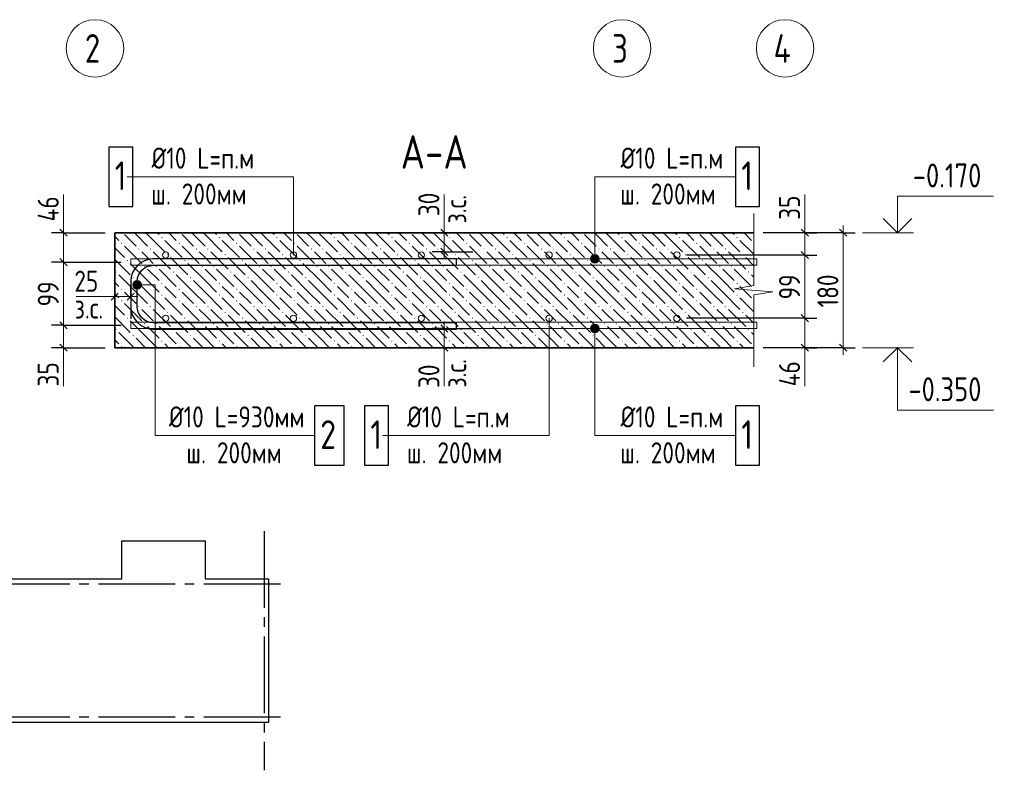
# Model space of a CAD drawing. Header units: millimetres. Extents: x 0 to 32559, y 0 to 42000.
# Tile 3 of 20: x 8339 to 18611, y 7100 to 14930. Entities that reach past the tile are written whole.
import ezdxf

# ---------------------------------------------------------------- set-up
doc = ezdxf.new("R2010")
doc.units = ezdxf.units.MM
doc.linetypes.add('______5', pattern=[1100, 800, -100, 100, -100])
for name, color, linetype, lineweight in [('Standard', 7, 'Continuous', 25), ('Обрамление П-обр. равн.', 7, 'Continuous', 25), ('Оси', 40, '______5', 18), ('Позиционная метка линия выноска', 7, 'Continuous', 13), ('Позиционная метка номер позиции', 7, 'Continuous', 13), ('Примечания', 7, 'Continuous', 25), ('Размерная выноска', 7, 'Continuous', 13), ('Фоновоя арматура Х1', 7, 'Continuous', 25)]:
    doc.layers.add(name, color=color, linetype=linetype, lineweight=lineweight)
doc.layers.add('ЖБ Перекрытие верхний уровень', color=7, linetype='Continuous', lineweight=25, true_color=0xe0e0ff)
doc.styles.add('GOST 2.304-81', font='txt')
doc.styles.add('ISOCPEUR', font='txt')

msp = doc.modelspace()

# ---------------------------------------------------------------- hatches: boundary and pattern name
at = {"layer": 'ЖБ Перекрытие верхний уровень', "linetype": 'Continuous', "lineweight": 18, "transparency": 33554687}
for points in [[(9816, 12658), (9823, 12664), (9829, 12658), (9823, 12651)], [(10416, 12658), (10423, 12664), (10429, 12658), (10423, 12651)], [(11016, 12658), (11023, 12664), (11029, 12658), (11023, 12651)], [(11616, 12658), (11623, 12664), (11629, 12658), (11623, 12651)], [(12216, 12658), (12223, 12664), (12229, 12658), (12223, 12651)], [(12816, 12658), (12823, 12664), (12829, 12658), (12823, 12651)], [(13416, 12658), (13423, 12664), (13429, 12658), (13423, 12651)], [(14016, 12658), (14023, 12664), (14029, 12658), (14023, 12651)], [(14616, 12658), (14623, 12664), (14629, 12658), (14623, 12651)], [(15216, 12658), (15223, 12664), (15229, 12658), (15223, 12651)], [(15816, 12658), (15823, 12664), (15829, 12658), (15823, 12651)], [(9396, 12598), (9403, 12604), (9409, 12598), (9403, 12591)], [(9576, 12538), (9583, 12544), (9589, 12538), (9583, 12531)], [(9696, 12538), (9703, 12544), (9709, 12538), (9703, 12531)], [(9996, 12598), (10003, 12604), (10009, 12598), (10003, 12591)], [(10176, 12538), (10183, 12544), (10189, 12538), (10183, 12531)], [(10296, 12538), (10303, 12544), (10309, 12538), (10303, 12531)], [(10596, 12598), (10603, 12604), (10609, 12598), (10603, 12591)], [(10776, 12538), (10783, 12544), (10789, 12538), (10783, 12531)], [(10896, 12538), (10903, 12544), (10909, 12538), (10903, 12531)], [(11196, 12598), (11203, 12604), (11209, 12598), (11203, 12591)], [(11376, 12538), (11383, 12544), (11389, 12538), (11383, 12531)], [(11496, 12538), (11503, 12544), (11509, 12538), (11503, 12531)], [(11796, 12598), (11803, 12604), (11809, 12598), (11803, 12591)], [(11976, 12538), (11983, 12544), (11989, 12538), (11983, 12531)], [(12096, 12538), (12103, 12544), (12109, 12538), (12103, 12531)], [(12396, 12598), (12403, 12604), (12409, 12598), (12403, 12591)], [(12576, 12538), (12583, 12544), (12589, 12538), (12583, 12531)], [(12696, 12538), (12703, 12544), (12709, 12538), (12703, 12531)], [(12996, 12598), (13003, 12604), (13009, 12598), (13003, 12591)], [(13176, 12538), (13183, 12544), (13189, 12538), (13183, 12531)], [(13296, 12538), (13303, 12544), (13309, 12538), (13303, 12531)], [(13596, 12598), (13603, 12604), (13609, 12598), (13603, 12591)], [(13776, 12538), (13783, 12544), (13789, 12538), (13783, 12531)], [(13896, 12538), (13903, 12544), (13909, 12538), (13903, 12531)], [(14196, 12598), (14203, 12604), (14209, 12598), (14203, 12591)], [(14376, 12538), (14383, 12544), (14389, 12538), (14383, 12531)], [(14496, 12538), (14503, 12544), (14509, 12538), (14503, 12531)], [(14796, 12598), (14803, 12604), (14809, 12598), (14803, 12591)], [(14976, 12538), (14983, 12544), (14989, 12538), (14983, 12531)], [(15096, 12538), (15103, 12544), (15109, 12538), (15103, 12531)], [(15396, 12598), (15403, 12604), (15409, 12598), (15403, 12591)], [(15576, 12538), (15583, 12544), (15589, 12538), (15583, 12531)], [(15696, 12538), (15703, 12544), (15709, 12538), (15703, 12531)], [(15996, 12598), (15997, 12598), (15997, 12597)], [(9876, 12478), (9883, 12484), (9889, 12478), (9883, 12471)], [(10476, 12478), (10483, 12484), (10489, 12478), (10483, 12471)], [(11076, 12478), (11083, 12484), (11089, 12478), (11083, 12471)], [(11676, 12478), (11683, 12484), (11689, 12478), (11683, 12471)], [(12276, 12478), (12283, 12484), (12289, 12478), (12283, 12471)], [(12876, 12478), (12883, 12484), (12889, 12478), (12883, 12471)], [(13476, 12478), (13483, 12484), (13489, 12478), (13483, 12471)], [(14076, 12478), (14083, 12484), (14089, 12478), (14083, 12471)], [(14676, 12478), (14683, 12484), (14689, 12478), (14683, 12471)], [(15276, 12478), (15283, 12484), (15289, 12478), (15283, 12471)], [(15876, 12478), (15883, 12484), (15889, 12478), (15883, 12471)], [(9456, 12418), (9463, 12424), (9469, 12418), (9463, 12411)], [(9636, 12358), (9643, 12364), (9649, 12358), (9643, 12351)], [(9756, 12358), (9763, 12364), (9769, 12358), (9763, 12351)], [(10056, 12418), (10063, 12424), (10069, 12418), (10063, 12411)], [(10236, 12358), (10243, 12364), (10249, 12358), (10243, 12351)], [(10356, 12358), (10363, 12364), (10369, 12358), (10363, 12351)], [(10656, 12418), (10663, 12424), (10669, 12418), (10663, 12411)], [(10836, 12358), (10843, 12364), (10849, 12358), (10843, 12351)], [(10956, 12358), (10963, 12364), (10969, 12358), (10963, 12351)], [(11256, 12418), (11263, 12424), (11269, 12418), (11263, 12411)], [(11436, 12358), (11443, 12364), (11449, 12358), (11443, 12351)], [(11556, 12358), (11563, 12364), (11569, 12358), (11563, 12351)], [(11856, 12418), (11863, 12424), (11869, 12418), (11863, 12411)], [(12036, 12358), (12043, 12364), (12049, 12358), (12043, 12351)], [(12156, 12358), (12163, 12364), (12169, 12358), (12163, 12351)], [(12456, 12418), (12463, 12424), (12469, 12418), (12463, 12411)], [(12636, 12358), (12643, 12364), (12649, 12358), (12643, 12351)], [(12756, 12358), (12763, 12364), (12769, 12358), (12763, 12351)], [(13056, 12418), (13063, 12424), (13069, 12418), (13063, 12411)], [(13236, 12358), (13243, 12364), (13249, 12358), (13243, 12351)], [(13356, 12358), (13363, 12364), (13369, 12358), (13363, 12351)], [(13656, 12418), (13663, 12424), (13669, 12418), (13663, 12411)], [(13836, 12358), (13843, 12364), (13849, 12358), (13843, 12351)], [(13956, 12358), (13963, 12364), (13969, 12358), (13963, 12351)], [(14256, 12418), (14263, 12424), (14269, 12418), (14263, 12411)], [(14436, 12358), (14443, 12364), (14449, 12358), (14443, 12351)], [(14556, 12358), (14563, 12364), (14569, 12358), (14563, 12351)], [(14856, 12418), (14863, 12424), (14869, 12418), (14863, 12411)], [(15036, 12358), (15043, 12364), (15049, 12358), (15043, 12351)], [(15156, 12358), (15163, 12364), (15169, 12358), (15163, 12351)], [(15456, 12418), (15463, 12424), (15469, 12418), (15463, 12411)], [(15636, 12358), (15643, 12364), (15649, 12358), (15643, 12351)], [(15756, 12358), (15763, 12364), (15769, 12358), (15763, 12351)], [(9336, 12298), (9343, 12304), (9349, 12298), (9343, 12291)], [(9516, 12238), (9523, 12244), (9529, 12238), (9523, 12231)], [(9936, 12298), (9943, 12304), (9949, 12298), (9943, 12291)], [(10116, 12238), (10123, 12244), (10129, 12238), (10123, 12231)], [(10536, 12298), (10543, 12304), (10549, 12298), (10543, 12291)], [(10716, 12238), (10723, 12244), (10729, 12238), (10723, 12231)], [(11136, 12298), (11143, 12304), (11149, 12298), (11143, 12291)], [(11316, 12238), (11323, 12244), (11329, 12238), (11323, 12231)], [(11736, 12298), (11743, 12304), (11749, 12298), (11743, 12291)], [(11916, 12238), (11923, 12244), (11929, 12238), (11923, 12231)], [(12336, 12298), (12343, 12304), (12349, 12298), (12343, 12291)], [(12516, 12238), (12523, 12244), (12529, 12238), (12523, 12231)], [(12936, 12298), (12943, 12304), (12949, 12298), (12943, 12291)], [(13116, 12238), (13123, 12244), (13129, 12238), (13123, 12231)], [(13536, 12298), (13543, 12304), (13549, 12298), (13543, 12291)], [(13716, 12238), (13723, 12244), (13729, 12238), (13723, 12231)], [(14136, 12298), (14143, 12304), (14149, 12298), (14143, 12291)], [(14316, 12238), (14323, 12244), (14329, 12238), (14323, 12231)], [(14736, 12298), (14743, 12304), (14749, 12298), (14743, 12291)], [(14916, 12238), (14923, 12244), (14929, 12238), (14923, 12231)], [(15336, 12298), (15343, 12304), (15349, 12298), (15343, 12291)], [(15516, 12238), (15523, 12244), (15529, 12238), (15523, 12231)], [(15936, 12298), (15943, 12304), (15949, 12298), (15943, 12291)], [(9396, 12118), (9403, 12124), (9409, 12118), (9403, 12111)], [(9816, 12178), (9823, 12184), (9829, 12178), (9823, 12171)], [(9996, 12118), (10003, 12124), (10009, 12118), (10003, 12111)], [(10416, 12178), (10423, 12184), (10429, 12178), (10423, 12171)], [(10596, 12118), (10603, 12124), (10609, 12118), (10603, 12111)], [(11016, 12178), (11023, 12184), (11029, 12178), (11023, 12171)], [(11196, 12118), (11203, 12124), (11209, 12118), (11203, 12111)], [(11616, 12178), (11623, 12184), (11629, 12178), (11623, 12171)], [(11796, 12118), (11803, 12124), (11809, 12118), (11803, 12111)], [(12216, 12178), (12223, 12184), (12229, 12178), (12223, 12171)], [(12396, 12118), (12403, 12124), (12409, 12118), (12403, 12111)], [(12816, 12178), (12823, 12184), (12829, 12178), (12823, 12171)], [(12996, 12118), (13003, 12124), (13009, 12118), (13003, 12111)], [(13416, 12178), (13423, 12184), (13429, 12178), (13423, 12171)], [(13596, 12118), (13603, 12124), (13609, 12118), (13603, 12111)], [(14016, 12178), (14023, 12184), (14029, 12178), (14023, 12171)], [(14196, 12118), (14203, 12124), (14209, 12118), (14203, 12111)], [(14616, 12178), (14623, 12184), (14629, 12178), (14623, 12171)], [(14796, 12118), (14803, 12124), (14809, 12118), (14803, 12111)], [(15216, 12178), (15223, 12184), (15229, 12178), (15223, 12171)], [(15396, 12118), (15403, 12124), (15409, 12118), (15403, 12111)], [(15816, 12178), (15823, 12184), (15829, 12178), (15823, 12171)], [(9816, 12058), (9823, 12064), (9829, 12058), (9823, 12051)], [(10416, 12058), (10423, 12064), (10429, 12058), (10423, 12051)], [(11016, 12058), (11023, 12064), (11029, 12058), (11023, 12051)], [(11616, 12058), (11623, 12064), (11629, 12058), (11623, 12051)], [(12216, 12058), (12223, 12064), (12229, 12058), (12223, 12051)], [(12816, 12058), (12823, 12064), (12829, 12058), (12823, 12051)], [(13416, 12058), (13423, 12064), (13429, 12058), (13423, 12051)], [(14016, 12058), (14023, 12064), (14029, 12058), (14023, 12051)], [(14616, 12058), (14623, 12064), (14629, 12058), (14623, 12051)], [(15216, 12058), (15223, 12064), (15229, 12058), (15223, 12051)], [(15816, 12058), (15823, 12064), (15829, 12058), (15823, 12051)], [(15996, 12118), (15997, 12118), (15997, 12117)], [(9396, 11998), (9403, 12004), (9409, 11998), (9403, 11991)], [(9576, 11938), (9583, 11944), (9589, 11938), (9583, 11931)], [(9696, 11938), (9703, 11944), (9709, 11938), (9703, 11931)], [(9996, 11998), (10003, 12004), (10009, 11998), (10003, 11991)], [(10176, 11938), (10183, 11944), (10189, 11938), (10183, 11931)], [(10296, 11938), (10303, 11944), (10309, 11938), (10303, 11931)], [(10596, 11998), (10603, 12004), (10609, 11998), (10603, 11991)], [(10776, 11938), (10783, 11944), (10789, 11938), (10783, 11931)], [(10896, 11938), (10903, 11944), (10909, 11938), (10903, 11931)], [(11196, 11998), (11203, 12004), (11209, 11998), (11203, 11991)], [(11376, 11938), (11383, 11944), (11389, 11938), (11383, 11931)], [(11496, 11938), (11503, 11944), (11509, 11938), (11503, 11931)], [(11796, 11998), (11803, 12004), (11809, 11998), (11803, 11991)], [(11976, 11938), (11983, 11944), (11989, 11938), (11983, 11931)], [(12096, 11938), (12103, 11944), (12109, 11938), (12103, 11931)], [(12396, 11998), (12403, 12004), (12409, 11998), (12403, 11991)], [(12576, 11938), (12583, 11944), (12589, 11938), (12583, 11931)], [(12696, 11938), (12703, 11944), (12709, 11938), (12703, 11931)], [(12996, 11998), (13003, 12004), (13009, 11998), (13003, 11991)], [(13176, 11938), (13183, 11944), (13189, 11938), (13183, 11931)], [(13296, 11938), (13303, 11944), (13309, 11938), (13303, 11931)], [(13596, 11998), (13603, 12004), (13609, 11998), (13603, 11991)], [(13776, 11938), (13783, 11944), (13789, 11938), (13783, 11931)], [(13896, 11938), (13903, 11944), (13909, 11938), (13903, 11931)], [(14196, 11998), (14203, 12004), (14209, 11998), (14203, 11991)], [(14376, 11938), (14383, 11944), (14389, 11938), (14383, 11931)], [(14496, 11938), (14503, 11944), (14509, 11938), (14503, 11931)], [(14796, 11998), (14803, 12004), (14809, 11998), (14803, 11991)], [(14976, 11938), (14983, 11944), (14989, 11938), (14983, 11931)], [(15096, 11938), (15103, 11944), (15109, 11938), (15103, 11931)], [(15396, 11998), (15403, 12004), (15409, 11998), (15403, 11991)], [(15576, 11938), (15583, 11944), (15589, 11938), (15583, 11931)], [(15696, 11938), (15703, 11944), (15709, 11938), (15703, 11931)], [(15996, 11998), (15997, 11998), (15997, 11997)], [(9456, 11818), (9463, 11824), (9469, 11818), (9463, 11811)], [(9876, 11878), (9883, 11884), (9889, 11878), (9883, 11871)], [(10056, 11818), (10063, 11824), (10069, 11818), (10063, 11811)], [(10476, 11878), (10483, 11884), (10489, 11878), (10483, 11871)], [(10656, 11818), (10663, 11824), (10669, 11818), (10663, 11811)], [(11076, 11878), (11083, 11884), (11089, 11878), (11083, 11871)], [(11256, 11818), (11263, 11824), (11269, 11818), (11263, 11811)], [(11676, 11878), (11683, 11884), (11689, 11878), (11683, 11871)], [(11856, 11818), (11863, 11824), (11869, 11818), (11863, 11811)], [(12276, 11878), (12283, 11884), (12289, 11878), (12283, 11871)], [(12456, 11818), (12463, 11824), (12469, 11818), (12463, 11811)], [(12876, 11878), (12883, 11884), (12889, 11878), (12883, 11871)], [(13056, 11818), (13063, 11824), (13069, 11818), (13063, 11811)], [(13476, 11878), (13483, 11884), (13489, 11878), (13483, 11871)], [(13656, 11818), (13663, 11824), (13669, 11818), (13663, 11811)], [(14076, 11878), (14083, 11884), (14089, 11878), (14083, 11871)], [(14256, 11818), (14263, 11824), (14269, 11818), (14263, 11811)], [(14676, 11878), (14683, 11884), (14689, 11878), (14683, 11871)], [(14856, 11818), (14863, 11824), (14869, 11818), (14863, 11811)], [(15276, 11878), (15283, 11884), (15289, 11878), (15283, 11871)], [(15456, 11818), (15463, 11824), (15469, 11818), (15463, 11811)], [(15876, 11878), (15883, 11884), (15889, 11878), (15883, 11871)], [(9636, 11758), (9643, 11764), (9649, 11758), (9643, 11751)], [(9756, 11758), (9763, 11764), (9769, 11758), (9763, 11751)], [(10236, 11758), (10243, 11764), (10249, 11758), (10243, 11751)], [(10356, 11758), (10363, 11764), (10369, 11758), (10363, 11751)], [(10836, 11758), (10843, 11764), (10849, 11758), (10843, 11751)], [(10956, 11758), (10963, 11764), (10969, 11758), (10963, 11751)], [(11436, 11758), (11443, 11764), (11449, 11758), (11443, 11751)], [(11556, 11758), (11563, 11764), (11569, 11758), (11563, 11751)], [(12036, 11758), (12043, 11764), (12049, 11758), (12043, 11751)], [(12156, 11758), (12163, 11764), (12169, 11758), (12163, 11751)], [(12636, 11758), (12643, 11764), (12649, 11758), (12643, 11751)], [(12756, 11758), (12763, 11764), (12769, 11758), (12763, 11751)], [(13236, 11758), (13243, 11764), (13249, 11758), (13243, 11751)], [(13356, 11758), (13363, 11764), (13369, 11758), (13363, 11751)], [(13836, 11758), (13843, 11764), (13849, 11758), (13843, 11751)], [(13956, 11758), (13963, 11764), (13969, 11758), (13963, 11751)], [(14436, 11758), (14443, 11764), (14449, 11758), (14443, 11751)], [(14556, 11758), (14563, 11764), (14569, 11758), (14563, 11751)], [(15036, 11758), (15043, 11764), (15049, 11758), (15043, 11751)], [(15156, 11758), (15163, 11764), (15169, 11758), (15163, 11751)], [(15636, 11758), (15643, 11764), (15649, 11758), (15643, 11751)], [(15756, 11758), (15763, 11764), (15769, 11758), (15763, 11751)], [(9336, 11698), (9343, 11704), (9349, 11698), (9343, 11691)], [(9516, 11638), (9523, 11644), (9529, 11638), (9523, 11631)], [(9936, 11698), (9943, 11704), (9949, 11698), (9943, 11691)], [(10116, 11638), (10123, 11644), (10129, 11638), (10123, 11631)], [(10536, 11698), (10543, 11704), (10549, 11698), (10543, 11691)], [(10716, 11638), (10723, 11644), (10729, 11638), (10723, 11631)], [(11136, 11698), (11143, 11704), (11149, 11698), (11143, 11691)], [(11316, 11638), (11323, 11644), (11329, 11638), (11323, 11631)], [(11736, 11698), (11743, 11704), (11749, 11698), (11743, 11691)], [(11916, 11638), (11923, 11644), (11929, 11638), (11923, 11631)], [(12336, 11698), (12343, 11704), (12349, 11698), (12343, 11691)], [(12516, 11638), (12523, 11644), (12529, 11638), (12523, 11631)], [(12936, 11698), (12943, 11704), (12949, 11698), (12943, 11691)], [(13116, 11638), (13123, 11644), (13129, 11638), (13123, 11631)], [(13536, 11698), (13543, 11704), (13549, 11698), (13543, 11691)], [(13716, 11638), (13723, 11644), (13729, 11638), (13723, 11631)], [(14136, 11698), (14143, 11704), (14149, 11698), (14143, 11691)], [(14316, 11638), (14323, 11644), (14329, 11638), (14323, 11631)], [(14736, 11698), (14743, 11704), (14749, 11698), (14743, 11691)], [(14916, 11638), (14923, 11644), (14929, 11638), (14923, 11631)], [(15336, 11698), (15343, 11704), (15349, 11698), (15343, 11691)], [(15516, 11638), (15523, 11644), (15529, 11638), (15523, 11631)], [(15936, 11698), (15943, 11704), (15949, 11698), (15943, 11691)], [(9396, 11518), (9403, 11524), (9409, 11518), (9403, 11511)], [(9816, 11578), (9823, 11584), (9829, 11578), (9823, 11571)], [(9996, 11518), (10003, 11524), (10009, 11518), (10003, 11511)], [(10416, 11578), (10423, 11584), (10429, 11578), (10423, 11571)], [(10596, 11518), (10603, 11524), (10609, 11518), (10603, 11511)], [(11016, 11578), (11023, 11584), (11029, 11578), (11023, 11571)], [(11196, 11518), (11203, 11524), (11209, 11518), (11203, 11511)], [(11616, 11578), (11623, 11584), (11629, 11578), (11623, 11571)], [(11796, 11518), (11803, 11524), (11809, 11518), (11803, 11511)], [(12216, 11578), (12223, 11584), (12229, 11578), (12223, 11571)], [(12396, 11518), (12403, 11524), (12409, 11518), (12403, 11511)], [(12816, 11578), (12823, 11584), (12829, 11578), (12823, 11571)], [(12996, 11518), (13003, 11524), (13009, 11518), (13003, 11511)], [(13416, 11578), (13423, 11584), (13429, 11578), (13423, 11571)], [(13596, 11518), (13603, 11524), (13609, 11518), (13603, 11511)], [(14016, 11578), (14023, 11584), (14029, 11578), (14023, 11571)], [(14196, 11518), (14203, 11524), (14209, 11518), (14203, 11511)], [(14616, 11578), (14623, 11584), (14629, 11578), (14623, 11571)], [(14796, 11518), (14803, 11524), (14809, 11518), (14803, 11511)], [(15216, 11578), (15223, 11584), (15229, 11578), (15223, 11571)], [(15396, 11518), (15403, 11524), (15409, 11518), (15403, 11511)], [(15816, 11578), (15823, 11584), (15829, 11578), (15823, 11571)], [(15996, 11518), (15997, 11518), (15997, 11517)]]:
    msp.add_hatch(color=7, dxfattribs=at).paths.add_polyline_path(points, flags=16)
at = {"layer": 'Позиционная метка линия выноска', "linetype": 'Continuous', "lineweight": 13, "transparency": 33554687}
for points in [[(14377, 12458), (14300, 12458), (14293, 12435)], [(14377, 12458), (14293, 12435), (14383, 12435)], [(14383, 12435), (14293, 12435), (14300, 12413)], [(14361, 12474), (14316, 12474), (14300, 12458)], [(14361, 12474), (14300, 12458), (14377, 12458)], [(14383, 12435), (14300, 12413), (14377, 12413)], [(14316, 12474), (14361, 12474), (14338, 12480)], [(14377, 12413), (14300, 12413), (14316, 12396)], [(14377, 12413), (14316, 12396), (14361, 12396)], [(14361, 12396), (14316, 12396), (14338, 12390)], [(9525, 12141), (9525, 12186), (9519, 12163)], [(9541, 12125), (9541, 12202), (9525, 12186)], [(9541, 12125), (9525, 12186), (9525, 12141)], [(9564, 12118), (9564, 12208), (9541, 12202)], [(9564, 12118), (9541, 12202), (9541, 12125)], [(9586, 12125), (9586, 12202), (9564, 12208)], [(9586, 12125), (9564, 12208), (9564, 12118)], [(9602, 12141), (9602, 12186), (9586, 12202)], [(9602, 12141), (9586, 12202), (9586, 12125)], [(9602, 12186), (9602, 12141), (9609, 12163)], [(14293, 11708), (14383, 11708), (14377, 11731)], [(14293, 11708), (14377, 11731), (14300, 11731)], [(14300, 11731), (14377, 11731), (14361, 11747)], [(14300, 11731), (14361, 11747), (14316, 11747)], [(14316, 11747), (14361, 11747), (14338, 11753)], [(14300, 11686), (14383, 11708), (14293, 11708)], [(14300, 11686), (14377, 11686), (14383, 11708)], [(14316, 11670), (14377, 11686), (14300, 11686)], [(14316, 11670), (14361, 11670), (14377, 11686)], [(14361, 11670), (14316, 11670), (14338, 11663)]]:
    msp.add_hatch(color=7, dxfattribs=at).paths.add_polyline_path(points)

# ---------------------------------------------------------------- linework, layer by layer
at = {"layer": 'Standard', "color": 7, "linetype": 'Continuous', "lineweight": 25, "transparency": 33554687}
for p, q in [((8759, 12746), (8834, 12671)), ((12806, 12671), (12731, 12746)), ((16493, 12746), (16568, 12671)), ((16968, 12671), (16893, 12746)), ((12806, 12471), (12731, 12546)), ((8759, 12439), (8834, 12364)), ((16493, 12513), (16568, 12438)), ((9368, 12079), (9293, 12004)), ((9534, 12079), (9459, 12004)), ((16493, 11853), (16568, 11778)), ((8759, 11779), (8834, 11704)), ((12731, 11746), (12806, 11671)), ((8759, 11546), (8834, 11471)), ((12731, 11546), (12806, 11471)), ((16493, 11546), (16568, 11471)), ((16968, 11471), (16893, 11546))]:
    msp.add_line(p, q, dxfattribs=at)
at = {"layer": 'Standard', "color": 7, "linetype": 'Continuous', "lineweight": 13, "transparency": 33554687}
for p, q in [((8797, 12708), (8797, 12783)), ((12768, 12708), (12768, 12783)), ((16530, 12708), (16530, 12783)), ((16930, 12708), (16930, 12783)), ((8797, 12708), (8797, 12402)), ((12768, 12508), (12768, 12708)), ((16530, 12708), (16530, 12475)), ((17130, 12708), (17664, 12708)), ((12768, 12508), (12768, 12433)), ((16530, 12475), (16530, 11815)), ((8797, 12402), (8797, 11742)), ((9330, 12042), (9255, 12042)), ((9497, 12042), (9330, 12042)), ((9497, 12042), (9572, 12042)), ((16530, 11815), (16530, 11508)), ((8797, 11742), (8797, 11508)), ((12768, 11708), (12768, 11783)), ((12768, 11708), (12768, 11508)), ((8797, 11508), (8797, 11433)), ((12768, 11508), (12768, 11433)), ((16530, 11508), (16530, 11433)), ((16930, 11508), (16930, 11433)), ((17130, 11508), (17664, 11508))]:
    msp.add_line(p, q, dxfattribs=at)
at = {"layer": 'Standard', "color": 251, "linetype": 'Continuous', "lineweight": -3, "true_color": 0x656565, "transparency": 33554687}
for p, q in [((8797, 12708), (8672, 12708)), ((8797, 12708), (8922, 12708)), ((8797, 12708), (9230, 12708)), ((12768, 12708), (12643, 12708)), ((12768, 12708), (12893, 12708)), ((12768, 12708), (13068, 12708)), ((16930, 12708), (16097, 12708)), ((16530, 12708), (16405, 12708)), ((16530, 12708), (16655, 12708)), ((16930, 12708), (16805, 12708)), ((16930, 12708), (17055, 12708)), ((12768, 12508), (12643, 12508)), ((12768, 12508), (12893, 12508)), ((12768, 12508), (13067, 12508)), ((16530, 12475), (16405, 12475)), ((16530, 12475), (16655, 12475)), ((8797, 12402), (8672, 12402)), ((8797, 12402), (8922, 12402)), ((8797, 12402), (9397, 12402)), ((9330, 12042), (9330, 12167)), ((9497, 12042), (9497, 12167)), ((9330, 12042), (9330, 11917)), ((9330, 12042), (9330, 11742)), ((9497, 12042), (9497, 11917)), ((9497, 12042), (9497, 11808)), ((16530, 11815), (16405, 11815)), ((16530, 11815), (16655, 11815)), ((8797, 11742), (8672, 11742)), ((8797, 11742), (8922, 11742)), ((8797, 11742), (9397, 11742)), ((12768, 11708), (12643, 11708)), ((12768, 11708), (12893, 11708)), ((12768, 11708), (13067, 11708)), ((8797, 11508), (8672, 11508)), ((8797, 11508), (8922, 11508)), ((8797, 11508), (9230, 11508)), ((12768, 11508), (12643, 11508)), ((12768, 11508), (12893, 11508)), ((16930, 11508), (16097, 11508)), ((16530, 11508), (16405, 11508)), ((16530, 11508), (16655, 11508)), ((16930, 11508), (16805, 11508)), ((16930, 11508), (17055, 11508))]:
    msp.add_line(p, q, dxfattribs=at)
at = {"layer": 'Standard', "color": 7, "linetype": 'Continuous', "lineweight": 13, "transparency": 33554687}
for points in [[(17497, 12708), (17497, 13088), (18497, 13088)], [(16930, 11508), (16930, 11910), (16930, 11910), (16930, 12708)], [(17497, 11508), (17497, 10858), (18497, 10858)]]:
    msp.add_lwpolyline(points, dxfattribs=at)
at = {"layer": 'Standard', "color": 7, "linetype": 'Continuous', "lineweight": 35, "transparency": 33554687}
for points in [[(17348, 12857), (17497, 12708), (17645, 12857)], [(17348, 11360), (17497, 11508), (17645, 11360)]]:
    msp.add_lwpolyline(points, dxfattribs=at)
at = {"layer": 'Standard', "color": 251, "linetype": 'Continuous', "lineweight": -3, "true_color": 0x656565, "transparency": 33554687}
for points in [[(16530, 12708), (16513, 12708), (16513, 12708), (16513, 12708), (16513, 12708), (16097, 12708)], [(16530, 12475), (16513, 12475), (16513, 12475), (16513, 12475), (16513, 12475), (15295, 12475)], [(16530, 11815), (16513, 11815), (16513, 11815), (15295, 11815)], [(12768, 11508), (13000, 11508), (13000, 11508), (13068, 11508)], [(16530, 11508), (16513, 11508), (16513, 11508), (16097, 11508)]]:
    msp.add_lwpolyline(points, dxfattribs=at)
at = {"layer": 'Standard', "color": 7, "linetype": 'Continuous', "lineweight": 25, "transparency": 33554687}
msp.add_lwpolyline([(6673, 7600), (6673, 9063), (6693, 9063), (6693, 9078), (6673, 9078), (6673, 9096), (7301, 9096), (7301, 9493), (8169, 9493), (8169, 9096), (8787, 9096), (9405, 9096), (9405, 9493), (10273, 9493), (10273, 9096), (10934, 9096), (10934, 7600), (8787, 7600), (6673, 7600)], dxfattribs=at)
at = {"layer": 'ЖБ Перекрытие верхний уровень', "color": 7, "linetype": 'Continuous', "lineweight": 35, "transparency": 33554687}
for p, q in [((9330, 12708), (9330, 11508)), ((15997, 12708), (9330, 12708)), ((9330, 11508), (15997, 11508))]:
    msp.add_line(p, q, dxfattribs=at)
at = {"layer": 'ЖБ Перекрытие верхний уровень', "color": 9, "linetype": 'Continuous', "lineweight": 18, "true_color": 0xc7c7c7, "transparency": 33554687}
for p, q in [((9373, 12628), (9330, 12670)), ((9433, 12688), (9553, 12568)), ((9553, 12688), (9532, 12708)), ((9553, 12688), (9673, 12568)), ((9652, 12708), (9673, 12688)), ((9673, 12688), (9853, 12508)), ((9772, 12708), (9793, 12688)), ((9913, 12688), (9892, 12708)), ((9973, 12628), (9913, 12688)), ((10033, 12688), (10153, 12568)), ((10153, 12688), (10132, 12708)), ((10153, 12688), (10273, 12568)), ((10252, 12708), (10273, 12688)), ((10273, 12688), (10453, 12508)), ((10372, 12708), (10393, 12688)), ((10513, 12688), (10492, 12708)), ((10573, 12628), (10513, 12688)), ((10633, 12688), (10753, 12568)), ((10753, 12688), (10732, 12708)), ((10753, 12688), (10873, 12568)), ((10852, 12708), (10873, 12688)), ((10873, 12688), (11053, 12508)), ((10972, 12708), (10993, 12688)), ((11113, 12688), (11092, 12708)), ((11173, 12628), (11113, 12688)), ((11233, 12688), (11353, 12568)), ((11353, 12688), (11332, 12708)), ((11353, 12688), (11473, 12568)), ((11452, 12708), (11473, 12688)), ((11473, 12688), (11653, 12508)), ((11572, 12708), (11593, 12688)), ((11713, 12688), (11692, 12708)), ((11773, 12628), (11713, 12688)), ((11833, 12688), (11953, 12568)), ((11953, 12688), (11932, 12708)), ((11953, 12688), (12073, 12568)), ((12052, 12708), (12073, 12688)), ((12073, 12688), (12253, 12508)), ((12172, 12708), (12193, 12688)), ((12313, 12688), (12292, 12708)), ((12373, 12628), (12313, 12688)), ((12433, 12688), (12553, 12568)), ((12553, 12688), (12532, 12708)), ((12553, 12688), (12673, 12568)), ((12652, 12708), (12673, 12688)), ((12673, 12688), (12853, 12508)), ((12772, 12708), (12793, 12688)), ((12913, 12688), (12892, 12708)), ((12973, 12628), (12913, 12688)), ((13033, 12688), (13153, 12568)), ((13153, 12688), (13132, 12708)), ((13153, 12688), (13273, 12568)), ((13252, 12708), (13273, 12688)), ((13273, 12688), (13453, 12508)), ((13372, 12708), (13393, 12688)), ((13513, 12688), (13492, 12708)), ((13573, 12628), (13513, 12688)), ((13633, 12688), (13753, 12568)), ((13753, 12688), (13732, 12708)), ((13753, 12688), (13873, 12568)), ((13852, 12708), (13873, 12688)), ((13873, 12688), (14053, 12508)), ((13972, 12708), (13993, 12688)), ((14113, 12688), (14092, 12708)), ((14173, 12628), (14113, 12688)), ((14233, 12688), (14353, 12568)), ((14353, 12688), (14332, 12708)), ((14353, 12688), (14473, 12568)), ((14452, 12708), (14473, 12688)), ((14473, 12688), (14653, 12508)), ((14572, 12708), (14593, 12688)), ((14713, 12688), (14692, 12708)), ((14773, 12628), (14713, 12688)), ((14833, 12688), (14953, 12568)), ((14953, 12688), (14932, 12708)), ((14953, 12688), (15073, 12568)), ((15052, 12708), (15073, 12688)), ((15073, 12688), (15253, 12508)), ((15172, 12708), (15193, 12688)), ((15313, 12688), (15292, 12708)), ((15373, 12628), (15313, 12688)), ((15433, 12688), (15553, 12568)), ((15553, 12688), (15532, 12708)), ((15553, 12688), (15673, 12568)), ((15652, 12708), (15673, 12688)), ((15673, 12688), (15853, 12508)), ((15772, 12708), (15793, 12688)), ((15913, 12688), (15892, 12708)), ((15973, 12628), (15913, 12688)), ((9330, 12550), (9433, 12448)), ((9433, 12568), (9613, 12388)), ((9853, 12628), (10033, 12448)), ((10033, 12568), (10213, 12388)), ((10453, 12628), (10633, 12448)), ((10633, 12568), (10813, 12388)), ((11053, 12628), (11233, 12448)), ((11233, 12568), (11413, 12388)), ((11653, 12628), (11833, 12448)), ((11833, 12568), (12013, 12388)), ((12253, 12628), (12433, 12448)), ((12433, 12568), (12613, 12388)), ((12853, 12628), (13033, 12448)), ((13033, 12568), (13213, 12388)), ((13453, 12628), (13633, 12448)), ((13633, 12568), (13813, 12388)), ((14053, 12628), (14233, 12448)), ((14233, 12568), (14413, 12388)), ((14653, 12628), (14833, 12448)), ((14833, 12568), (15013, 12388)), ((15253, 12628), (15433, 12448)), ((15433, 12568), (15613, 12388)), ((15853, 12628), (15997, 12484)), ((9330, 12430), (9493, 12268)), ((9673, 12448), (9613, 12508)), ((9733, 12388), (9673, 12448)), ((9733, 12508), (9913, 12328)), ((9913, 12448), (10093, 12268)), ((10273, 12448), (10213, 12508)), ((10333, 12388), (10273, 12448)), ((10333, 12508), (10513, 12328)), ((10513, 12448), (10693, 12268)), ((10873, 12448), (10813, 12508)), ((10933, 12388), (10873, 12448)), ((10933, 12508), (11113, 12328)), ((11113, 12448), (11293, 12268)), ((11473, 12448), (11413, 12508)), ((11533, 12388), (11473, 12448)), ((11533, 12508), (11713, 12328)), ((11713, 12448), (11893, 12268)), ((12073, 12448), (12013, 12508)), ((12133, 12388), (12073, 12448)), ((12133, 12508), (12313, 12328)), ((12313, 12448), (12493, 12268)), ((12673, 12448), (12613, 12508)), ((12733, 12388), (12673, 12448)), ((12733, 12508), (12913, 12328)), ((12913, 12448), (13093, 12268)), ((13273, 12448), (13213, 12508)), ((13333, 12388), (13273, 12448)), ((13333, 12508), (13513, 12328)), ((13513, 12448), (13693, 12268)), ((13873, 12448), (13813, 12508)), ((13933, 12388), (13873, 12448)), ((13933, 12508), (14113, 12328)), ((14113, 12448), (14293, 12268)), ((14473, 12448), (14413, 12508)), ((14533, 12388), (14473, 12448)), ((14533, 12508), (14713, 12328)), ((14713, 12448), (14893, 12268)), ((15073, 12448), (15013, 12508)), ((15133, 12388), (15073, 12448)), ((15133, 12508), (15313, 12328)), ((15313, 12448), (15493, 12268)), ((15673, 12448), (15613, 12508)), ((15733, 12388), (15673, 12448)), ((15733, 12508), (15913, 12328)), ((15913, 12448), (15997, 12364)), ((9673, 12208), (9493, 12388)), ((9673, 12328), (9793, 12208)), ((9793, 12328), (9973, 12148)), ((10273, 12208), (10093, 12388)), ((10273, 12328), (10393, 12208)), ((10393, 12328), (10573, 12148)), ((10873, 12208), (10693, 12388)), ((10873, 12328), (10993, 12208)), ((10993, 12328), (11173, 12148)), ((11473, 12208), (11293, 12388)), ((11473, 12328), (11593, 12208)), ((11593, 12328), (11773, 12148)), ((12073, 12208), (11893, 12388)), ((12073, 12328), (12193, 12208)), ((12193, 12328), (12373, 12148)), ((12673, 12208), (12493, 12388)), ((12673, 12328), (12793, 12208)), ((12793, 12328), (12973, 12148)), ((13273, 12208), (13093, 12388)), ((13273, 12328), (13393, 12208)), ((13393, 12328), (13573, 12148)), ((13873, 12208), (13693, 12388)), ((13873, 12328), (13993, 12208)), ((13993, 12328), (14173, 12148)), ((14473, 12208), (14293, 12388)), ((14473, 12328), (14593, 12208)), ((14593, 12328), (14773, 12148)), ((15073, 12208), (14893, 12388)), ((15073, 12328), (15193, 12208)), ((15193, 12328), (15373, 12148)), ((15673, 12208), (15493, 12388)), ((15673, 12328), (15793, 12208)), ((15793, 12328), (15973, 12148)), ((9553, 12088), (9373, 12268)), ((10153, 12088), (9973, 12268)), ((10753, 12088), (10573, 12268)), ((11353, 12088), (11173, 12268)), ((11953, 12088), (11773, 12268)), ((12553, 12088), (12373, 12268)), ((13153, 12088), (12973, 12268)), ((13753, 12088), (13573, 12268)), ((14353, 12088), (14173, 12268)), ((14953, 12088), (14773, 12268)), ((15553, 12088), (15373, 12268)), ((15997, 12244), (15973, 12268)), ((9330, 12190), (9373, 12148)), ((9553, 12208), (9673, 12088)), ((9673, 12208), (9793, 12088)), ((9913, 12088), (9853, 12148)), ((10153, 12208), (10273, 12088)), ((10273, 12208), (10393, 12088)), ((10513, 12088), (10453, 12148)), ((10753, 12208), (10873, 12088)), ((10873, 12208), (10993, 12088)), ((11113, 12088), (11053, 12148)), ((11353, 12208), (11473, 12088)), ((11473, 12208), (11593, 12088)), ((11713, 12088), (11653, 12148)), ((11953, 12208), (12073, 12088)), ((12073, 12208), (12193, 12088)), ((12313, 12088), (12253, 12148)), ((12553, 12208), (12673, 12088)), ((12673, 12208), (12793, 12088)), ((12913, 12088), (12853, 12148)), ((13153, 12208), (13273, 12088)), ((13273, 12208), (13393, 12088)), ((13513, 12088), (13453, 12148)), ((13753, 12208), (13873, 12088)), ((13873, 12208), (13993, 12088)), ((14113, 12088), (14053, 12148)), ((14353, 12208), (14473, 12088)), ((14473, 12208), (14593, 12088)), ((14713, 12088), (14653, 12148)), ((14953, 12208), (15073, 12088)), ((15073, 12208), (15193, 12088)), ((15313, 12088), (15253, 12148)), ((15553, 12208), (15673, 12088)), ((15673, 12208), (15793, 12088)), ((15913, 12088), (15853, 12148)), ((9373, 12028), (9330, 12070)), ((9433, 12088), (9553, 11968)), ((9553, 12088), (9673, 11968)), ((9673, 12088), (9853, 11908)), ((9853, 12028), (10033, 11848)), ((9973, 12028), (9913, 12088)), ((10033, 12088), (10153, 11968)), ((10153, 12088), (10273, 11968)), ((10273, 12088), (10453, 11908)), ((10453, 12028), (10633, 11848)), ((10573, 12028), (10513, 12088)), ((10633, 12088), (10753, 11968)), ((10753, 12088), (10873, 11968)), ((10873, 12088), (11053, 11908)), ((11053, 12028), (11233, 11848)), ((11173, 12028), (11113, 12088)), ((11233, 12088), (11353, 11968)), ((11353, 12088), (11473, 11968)), ((11473, 12088), (11653, 11908)), ((11653, 12028), (11833, 11848)), ((11773, 12028), (11713, 12088)), ((11833, 12088), (11953, 11968)), ((11953, 12088), (12073, 11968)), ((12073, 12088), (12253, 11908)), ((12253, 12028), (12433, 11848)), ((12373, 12028), (12313, 12088)), ((12433, 12088), (12553, 11968)), ((12553, 12088), (12673, 11968)), ((12673, 12088), (12853, 11908)), ((12853, 12028), (13033, 11848)), ((12973, 12028), (12913, 12088)), ((13033, 12088), (13153, 11968)), ((13153, 12088), (13273, 11968)), ((13273, 12088), (13453, 11908)), ((13453, 12028), (13633, 11848)), ((13573, 12028), (13513, 12088)), ((13633, 12088), (13753, 11968)), ((13753, 12088), (13873, 11968)), ((13873, 12088), (14053, 11908)), ((14053, 12028), (14233, 11848)), ((14173, 12028), (14113, 12088)), ((14233, 12088), (14353, 11968)), ((14353, 12088), (14473, 11968)), ((14473, 12088), (14653, 11908)), ((14653, 12028), (14833, 11848)), ((14773, 12028), (14713, 12088)), ((14833, 12088), (14953, 11968)), ((14953, 12088), (15073, 11968)), ((15073, 12088), (15253, 11908)), ((15253, 12028), (15433, 11848)), ((15373, 12028), (15313, 12088)), ((15433, 12088), (15553, 11968)), ((15553, 12088), (15673, 11968)), ((15673, 12088), (15853, 11908)), ((15853, 12028), (15997, 11884)), ((15973, 12028), (15913, 12088)), ((9330, 11950), (9433, 11848)), ((9433, 11968), (9613, 11788)), ((10033, 11968), (10213, 11788)), ((10633, 11968), (10813, 11788)), ((11233, 11968), (11413, 11788)), ((11833, 11968), (12013, 11788)), ((12433, 11968), (12613, 11788)), ((13033, 11968), (13213, 11788)), ((13633, 11968), (13813, 11788)), ((14233, 11968), (14413, 11788)), ((14833, 11968), (15013, 11788)), ((15433, 11968), (15613, 11788)), ((9330, 11830), (9493, 11668)), ((9673, 11848), (9613, 11908)), ((9733, 11788), (9673, 11848)), ((9733, 11908), (9913, 11728)), ((9913, 11848), (10093, 11668)), ((10273, 11848), (10213, 11908)), ((10333, 11788), (10273, 11848)), ((10333, 11908), (10513, 11728)), ((10513, 11848), (10693, 11668)), ((10873, 11848), (10813, 11908)), ((10933, 11788), (10873, 11848)), ((10933, 11908), (11113, 11728)), ((11113, 11848), (11293, 11668)), ((11473, 11848), (11413, 11908)), ((11533, 11788), (11473, 11848)), ((11533, 11908), (11713, 11728)), ((11713, 11848), (11893, 11668)), ((12073, 11848), (12013, 11908)), ((12133, 11788), (12073, 11848)), ((12133, 11908), (12313, 11728)), ((12313, 11848), (12493, 11668)), ((12673, 11848), (12613, 11908)), ((12733, 11788), (12673, 11848)), ((12733, 11908), (12913, 11728)), ((12913, 11848), (13093, 11668)), ((13273, 11848), (13213, 11908)), ((13333, 11788), (13273, 11848)), ((13333, 11908), (13513, 11728)), ((13513, 11848), (13693, 11668)), ((13873, 11848), (13813, 11908)), ((13933, 11788), (13873, 11848)), ((13933, 11908), (14113, 11728)), ((14113, 11848), (14293, 11668)), ((14473, 11848), (14413, 11908)), ((14533, 11788), (14473, 11848)), ((14533, 11908), (14713, 11728)), ((14713, 11848), (14893, 11668)), ((15073, 11848), (15013, 11908)), ((15133, 11788), (15073, 11848)), ((15133, 11908), (15313, 11728)), ((15313, 11848), (15493, 11668)), ((15673, 11848), (15613, 11908)), ((15733, 11788), (15673, 11848)), ((15733, 11908), (15913, 11728)), ((15913, 11848), (15997, 11764)), ((9673, 11608), (9493, 11788)), ((9673, 11728), (9793, 11608)), ((9793, 11728), (9973, 11548)), ((10273, 11608), (10093, 11788)), ((10273, 11728), (10393, 11608)), ((10393, 11728), (10573, 11548)), ((10873, 11608), (10693, 11788)), ((10873, 11728), (10993, 11608)), ((10993, 11728), (11173, 11548)), ((11473, 11608), (11293, 11788)), ((11473, 11728), (11593, 11608)), ((11593, 11728), (11773, 11548)), ((12073, 11608), (11893, 11788)), ((12073, 11728), (12193, 11608)), ((12193, 11728), (12373, 11548)), ((12673, 11608), (12493, 11788)), ((12673, 11728), (12793, 11608)), ((12793, 11728), (12973, 11548)), ((13273, 11608), (13093, 11788)), ((13273, 11728), (13393, 11608)), ((13393, 11728), (13573, 11548)), ((13873, 11608), (13693, 11788)), ((13873, 11728), (13993, 11608)), ((13993, 11728), (14173, 11548)), ((14473, 11608), (14293, 11788)), ((14473, 11728), (14593, 11608)), ((14593, 11728), (14773, 11548)), ((15073, 11608), (14893, 11788)), ((15073, 11728), (15193, 11608)), ((15193, 11728), (15373, 11548)), ((15673, 11608), (15493, 11788)), ((15673, 11728), (15793, 11608)), ((15793, 11728), (15973, 11548)), ((9532, 11508), (9373, 11668)), ((9553, 11608), (9652, 11508)), ((9673, 11608), (9772, 11508)), ((10132, 11508), (9973, 11668)), ((10153, 11608), (10252, 11508)), ((10273, 11608), (10372, 11508)), ((10732, 11508), (10573, 11668)), ((10753, 11608), (10852, 11508)), ((10873, 11608), (10972, 11508)), ((11332, 11508), (11173, 11668)), ((11353, 11608), (11452, 11508)), ((11473, 11608), (11572, 11508)), ((11932, 11508), (11773, 11668)), ((11953, 11608), (12052, 11508)), ((12073, 11608), (12172, 11508)), ((12532, 11508), (12373, 11668)), ((12553, 11608), (12652, 11508)), ((12673, 11608), (12772, 11508)), ((13132, 11508), (12973, 11668)), ((13153, 11608), (13252, 11508)), ((13273, 11608), (13372, 11508)), ((13732, 11508), (13573, 11668)), ((13753, 11608), (13852, 11508)), ((13873, 11608), (13972, 11508)), ((14332, 11508), (14173, 11668)), ((14353, 11608), (14452, 11508)), ((14473, 11608), (14572, 11508)), ((14932, 11508), (14773, 11668)), ((14953, 11608), (15052, 11508)), ((15073, 11608), (15172, 11508)), ((15532, 11508), (15373, 11668)), ((15553, 11608), (15652, 11508)), ((15673, 11608), (15772, 11508)), ((15997, 11644), (15973, 11668)), ((9330, 11590), (9373, 11548)), ((9892, 11508), (9853, 11548)), ((10492, 11508), (10453, 11548)), ((11092, 11508), (11053, 11548)), ((11692, 11508), (11653, 11548)), ((12292, 11508), (12253, 11548)), ((12892, 11508), (12853, 11548)), ((13492, 11508), (13453, 11548)), ((14092, 11508), (14053, 11548)), ((14692, 11508), (14653, 11548)), ((15292, 11508), (15253, 11548)), ((15892, 11508), (15853, 11548))]:
    msp.add_line(p, q, dxfattribs=at)
at = {"layer": 'Обрамление П-обр. равн.', "color": 38, "linetype": 'Continuous', "lineweight": 25, "true_color": 0x5f1e0f, "transparency": 33554687}
msp.add_lwpolyline([(12897, 12435), (9726, 12435), (9684, 12429), (9640, 12415), (9600, 12392), (9567, 12365), (9540, 12332), (9517, 12292), (9503, 12248), (9497, 12206), (9497, 11930), (9503, 11889), (9517, 11845), (9540, 11805), (9567, 11772), (9600, 11744), (9640, 11722), (9684, 11707), (9726, 11702), (12897, 11702), (12897, 11768), (9730, 11768), (9699, 11773), (9667, 11783), (9638, 11799), (9614, 11819), (9595, 11843), (9578, 11872), (9568, 11904), (9564, 11935), (9564, 12202), (9568, 12233), (9578, 12265), (9595, 12294), (9614, 12317), (9638, 12337), (9667, 12354), (9699, 12364), (9730, 12368), (12897, 12368), (12897, 12435)], dxfattribs=at)
msp.add_lwpolyline([(12897, 12435), (9726, 12435), (9684, 12429), (9640, 12415), (9600, 12392), (9567, 12365), (9540, 12332), (9517, 12292), (9503, 12248), (9497, 12206), (9497, 11930), (9503, 11889), (9517, 11845), (9540, 11805), (9567, 11772), (9600, 11744), (9640, 11722), (9684, 11707), (9726, 11702), (12897, 11702), (12897, 11768), (9730, 11768), (9699, 11773), (9667, 11783), (9638, 11799), (9614, 11819), (9595, 11843), (9578, 11872), (9568, 11904), (9564, 11935), (9564, 12202), (9568, 12233), (9578, 12265), (9595, 12294), (9614, 12317), (9638, 12337), (9667, 12354), (9699, 12364), (9730, 12368), (12897, 12368), (12897, 12435)], dxfattribs=at)
msp.add_lwpolyline([(12897, 12435), (9726, 12435), (9684, 12429), (9640, 12415), (9600, 12392), (9567, 12365), (9540, 12332), (9517, 12292), (9503, 12248), (9497, 12206), (9497, 11930), (9503, 11889), (9517, 11845), (9540, 11805), (9567, 11772), (9600, 11744), (9640, 11722), (9684, 11707), (9726, 11702), (12897, 11702), (12897, 11768), (9730, 11768), (9699, 11773), (9667, 11783), (9638, 11799), (9614, 11819), (9595, 11843), (9578, 11872), (9568, 11904), (9564, 11935), (9564, 12202), (9568, 12233), (9578, 12265), (9595, 12294), (9614, 12317), (9638, 12337), (9667, 12354), (9699, 12364), (9730, 12368), (12897, 12368), (12897, 12435)], dxfattribs=at)
at = {"layer": 'Оси', "color": 8, "linetype": '______5', "lineweight": -3, "transparency": 33554687}
for p, q in [((10891, 9596), (10891, 7100)), ((11061, 9043), (3600, 9043)), ((11061, 9043), (3600, 9043)), ((11061, 7653), (3600, 7653))]:
    msp.add_line(p, q, dxfattribs=at)
at = {"layer": 'Оси', "color": 7, "linetype": 'Continuous', "lineweight": 13, "transparency": 33554687}
for centre in [(9124, 14630), (14624, 14630), (16324, 14630)]:
    msp.add_circle(centre, 300, dxfattribs=at)
at = {"layer": 'Позиционная метка линия выноска', "color": 7, "linetype": 'Continuous', "lineweight": 13, "transparency": 33554687}
for p, q in [((14293, 12435), (14293, 12435)), ((14338, 12480), (14338, 12480)), ((14383, 12435), (14383, 12435)), ((14338, 12390), (14338, 12390)), ((9519, 12163), (9519, 12163)), ((9564, 12208), (9564, 12208)), ((9609, 12163), (9609, 12163)), ((9564, 12118), (9564, 12118)), ((14338, 11753), (14338, 11753)), ((14293, 11708), (14293, 11708)), ((14338, 11663), (14338, 11663)), ((14383, 11708), (14383, 11708))]:
    msp.add_line(p, q, dxfattribs=at)
for points in [[(11195, 12475), (11195, 13292), (9460, 13292)], [(15814, 13292), (14338, 13292), (14338, 12435)], [(11421, 10592), (9754, 10592), (9754, 12163), (9564, 12163)], [(13862, 11815), (13862, 10592), (12127, 10592)], [(15814, 10592), (14338, 10592), (14338, 11708)]]:
    msp.add_lwpolyline(points, dxfattribs=at)
for centre in [(14338, 12435), (9564, 12163), (14338, 11708)]:
    msp.add_circle(centre, 45, dxfattribs=at)
at = {"layer": 'Позиционная метка номер позиции', "color": 7, "linetype": 'Continuous', "lineweight": 25, "transparency": 33554687}
for points in [[(9270, 12982), (9520, 12982), (9520, 13602), (9270, 13602), (9270, 12982)], [(15807, 12982), (16057, 12982), (16057, 13602), (15807, 13602), (15807, 12982)], [(11414, 10282), (11724, 10282), (11724, 10902), (11414, 10902), (11414, 10282)], [(11937, 10282), (12187, 10282), (12187, 10902), (11937, 10902), (11937, 10282)], [(15807, 10282), (16057, 10282), (16057, 10902), (15807, 10902), (15807, 10282)]]:
    msp.add_lwpolyline(points, dxfattribs=at)
at = {"layer": 'Примечания', "color": 7, "linetype": 'Continuous', "lineweight": 13, "transparency": 33554687}
for p, q in [((15997, 12908), (15997, 12156)), ((15997, 12156), (15797, 12124)), ((15797, 12124), (16197, 12092)), ((16197, 12092), (15997, 12060)), ((15997, 12060), (15997, 11308)), ((15997, 11308), (15997, 11308))]:
    msp.add_line(p, q, dxfattribs=at)
at = {"layer": 'Размерная выноска', "color": 7, "linetype": 'Continuous', "lineweight": 13, "transparency": 33554687}
for p, q in [((8797, 12708), (8797, 13108)), ((12768, 12708), (12768, 13108)), ((16530, 12708), (16530, 13108)), ((9330, 12042), (8930, 12042)), ((8797, 11508), (8797, 11108)), ((12768, 11508), (12768, 11108)), ((16530, 11508), (16530, 11108))]:
    msp.add_line(p, q, dxfattribs=at)
at = {"layer": 'Фоновоя арматура Х1', "color": 251, "linetype": 'Continuous', "lineweight": 18, "true_color": 0x656565, "transparency": 33554687}
for points in [[(9497, 12368), (16030, 12368), (16030, 12435), (9497, 12435), (9497, 12368)], [(9497, 12368), (16030, 12368), (16030, 12435), (9497, 12435), (9497, 12368)], [(9497, 11708), (16030, 11708), (16030, 11775), (9497, 11775), (9497, 11708)], [(9497, 11708), (16030, 11708), (16030, 11775), (9497, 11775), (9497, 11708)], [(9497, 11708), (16030, 11708), (16030, 11775), (9497, 11775), (9497, 11708)]]:
    msp.add_lwpolyline(points, dxfattribs=at)
for centre in [(9862, 12475), (11195, 12475), (12529, 12475), (13862, 12475), (15195, 12475), (9862, 11815), (11195, 11815), (12529, 11815), (13862, 11815), (15195, 11815)]:
    msp.add_circle(centre, 33.3, dxfattribs=at)

# ---------------------------------------------------------------- texts
at = {"layer": 'Standard', "color": 7, "linetype": 'Continuous', "lineweight": 35, "transparency": 33554687, "insert": (12314, 13375), "char_height": 350, "width": 871.09, "attachment_point": 7, "style": 'GOST 2.304-81'}
msp.add_mtext('А-А', dxfattribs=at)
at = {"layer": 'Standard', "color": 7, "linetype": 'Continuous', "lineweight": 25, "transparency": 33554687, "attachment_point": 7, "style": 'GOST 2.304-81'}
for s, insert, char_height, width in [('-0.170', (17657, 13180), 250, 906.48), ('25', (8909, 12092), 220, 375.73), ('з.с.', (8913, 11812), 220, 446.07), ('-0.350', (17611, 10950), 250, 924.37)]:
    msp.add_mtext(s, dxfattribs=dict(at, insert=insert, char_height=char_height, width=width))
at = {"layer": 'Standard', "color": 7, "linetype": 'Continuous', "lineweight": 25, "transparency": 33554687, "char_height": 220, "attachment_point": 7, "rotation": 90, "style": 'GOST 2.304-81'}
for s, insert, width in [('з.с.', (12998, 12805), 446.07), ('30', (12718, 12879), 375.73), ('35', (16480, 12842), 360.16), ('46', (8747, 12826), 391.31), ('99', (16480, 12012), 391.3), ('180', (16880, 11928), 485.07), ('99', (8747, 11939), 391.31), ('з.с.', (12998, 11092), 446.07), ('35', (8747, 11103), 360.16), ('30', (12718, 11087), 375.74), ('46', (16480, 11106), 391.3)]:
    msp.add_mtext(s, dxfattribs=dict(at, insert=insert, width=width))
at = {"layer": 'Оси', "color": 7, "linetype": 'Continuous', "lineweight": 25, "transparency": 33554687, "char_height": 300, "attachment_point": 7, "style": 'ISOCPEUR'}
for s, insert, width in [('\\W0.78;2', (9019, 14480), 326.41), ('\\W0.78;3', (14519, 14480), 326.41), ('\\W0.80;4', (16204, 14480), 359.83)]:
    msp.add_mtext(s, dxfattribs=dict(at, insert=insert, width=width))
at = {"layer": 'Позиционная метка номер позиции', "color": 7, "linetype": 'Continuous', "lineweight": 25, "transparency": 33554687, "attachment_point": 7, "style": 'GOST 2.304-81'}
for s, insert, char_height, width in [('Ø10\\~L=п.м', (9715, 13376), 220, 1112.95), ('Ø10\\~L=п.м', (14608, 13376), 220, 1112.95), ('1', (9330, 13152), 300, 277.86), ('1', (15867, 13152), 300, 277.87), ('ш.\\~200мм', (9711, 13002), 220, 1125.91), ('ш.\\~200мм', (14604, 13002), 220, 1125.9), ('Ø10\\~L=930мм', (9896, 10676), 220, 1488.04), ('Ø10\\~L=п.м', (12381, 10676), 220, 1112.95), ('Ø10\\~L=п.м', (14608, 10676), 220, 1112.95), ('2', (11474, 10452), 300, 341.81), ('1', (11997, 10452), 300, 277.86), ('1', (15867, 10452), 300, 277.87), ('ш.\\~200мм', (10078, 10302), 220, 1125.91), ('ш.\\~200мм', (12378, 10302), 220, 1125.91), ('ш.\\~200мм', (14604, 10302), 220, 1125.9)]:
    msp.add_mtext(s, dxfattribs=dict(at, insert=insert, char_height=char_height, width=width))

doc.saveas('drawing.dxf')
